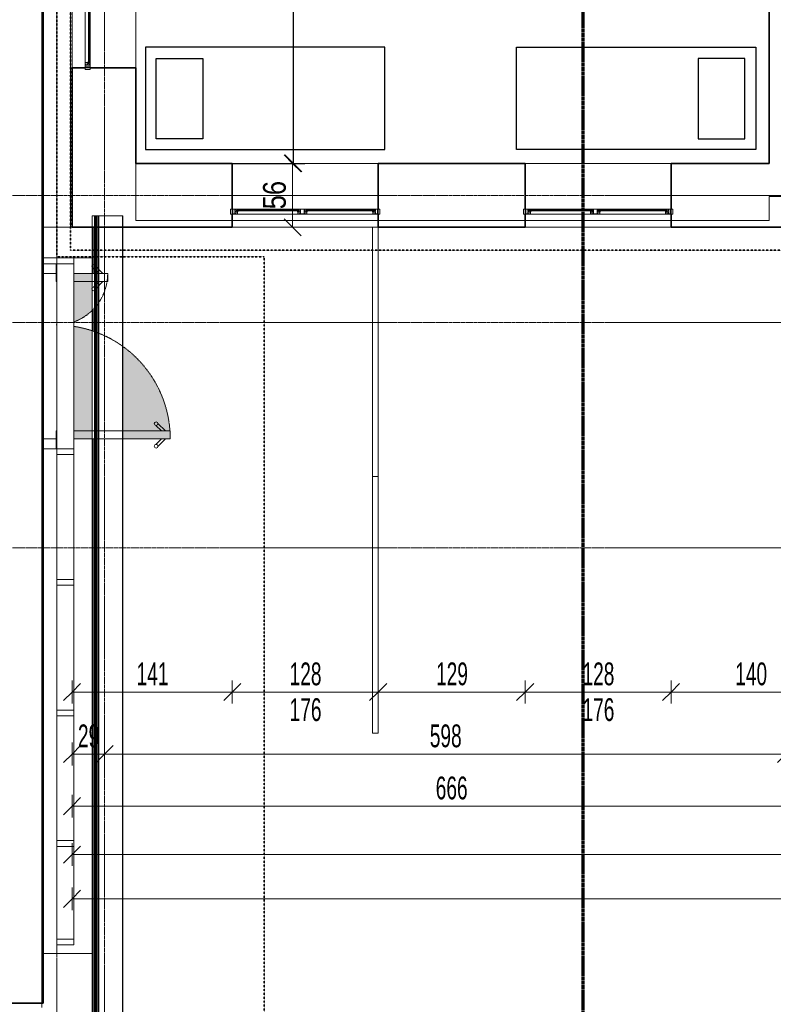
# Model space of a CAD drawing. Header units: millimetres. Extents: x -57350 to 14871, y -25411 to 16830.
# Tile 6 of 66: x -36558 to -29946, y -20665 to -12023. Entities that reach past the tile are written whole.
import ezdxf

# ---------------------------------------------------------------- set-up
doc = ezdxf.new("R2010")
doc.units = ezdxf.units.MM
for name, pattern in [('__FK_przerywana', [3.2004, 1.6002, -1.6002]), ('Abgebrochen', [7.14375, 4.7625, -2.38125]), ('Kreska', [6.35, 3.175, -3.175]), ('Linia siatki', [22.225, 12.7, -3.175, 3.175, -3.175])]:
    doc.linetypes.add(name, pattern=pattern)
for name, color, linetype, lineweight in [('A-ANNO-DIMS', 7, 'Continuous', 5), ('A-ANNO-DIMS-100', 7, 'Continuous', 5), ('A-AREA', 7, 'Continuous', 5), ('A-DETL-GENF', 7, 'Continuous', 5), ('A-DETL-MBND', 7, 'Continuous', 5), ('A-DOOR', 7, 'Continuous', 5), ('A-DOOR-HDLN', 7, 'Kreska', 5), ('A-FLOR', 7, 'Continuous', 5), ('A-FLOR-HRAL', 7, 'Continuous', 5), ('A-GENM-HDLN', 7, 'Continuous', 5), ('A-GLAZ', 7, 'Continuous', 5), ('A-GLAZ-CWMG', 7, 'Continuous', 5), ('A-WALL', 7, 'Continuous', 5), ('G-ANNO-SYMB', 7, 'Continuous', 5), ('G-IMPT', 7, 'Continuous', 5), ('S-GRID', 7, 'Continuous', 5)]:
    doc.layers.add(name, color=color, linetype=linetype, lineweight=lineweight)
doc.layers.add('A-DETL', color=7, linetype='Continuous', lineweight=5, true_color=0x00a600)
doc.styles.add('Arial_2', font='arial.ttf', dxfattribs={"width": 0.8, "height": 200})
doc.styles.add('Arial_5', font='arial.ttf', dxfattribs={"width": 0.6, "height": 200})
doc.dimstyles.new('REVIT_standard', dxfattribs={"dimscale": 304.8, "dimtxt": 204.05188, "dimasz": 0.492126, "dimexe": 0.328084, "dimexo": 0.0625, "dimgap": 0, "dimtad": 1, "dimdec": 0, "dimlfac": 0.1, "dimzin": 0, "dimdsep": 46, "dimtxsty": 'Arial_2', "dimblk1": 'OBLIQUE', "dimblk2": 'OBLIQUE', "dimsah": 1, "dimcen": 0.09, "dimazin": 0, "dimtfac": 1, "dimtdec": 4, "dimtix": 1, "dimtmove": 0, "dimatfit": 3, "dimfxl": 0.328084, "dimfxlon": 1, "dimtvp": 1, "dimtolj": 1, "dimtzin": 0, "dimarcsym": 2})
doc.dimstyles.new('standard_wielkość_otworów', dxfattribs={"dimscale": 304.8, "dimtxt": 204.05188, "dimasz": 0.492126, "dimexe": 0.328084, "dimexo": 0.0625, "dimgap": 0, "dimtad": 1, "dimdec": 0, "dimlfac": 0.1, "dimzin": 0, "dimdsep": 46, "dimtxsty": 'Arial_5', "dimblk1": 'OBLIQUE', "dimblk2": 'OBLIQUE', "dimsah": 1, "dimcen": 0.09, "dimazin": 0, "dimtfac": 1, "dimtdec": 4, "dimtix": 1, "dimtmove": 0, "dimatfit": 3, "dimfxl": 0.328084, "dimfxlon": 1, "dimtvp": 1, "dimtolj": 1, "dimtzin": 0, "dimarcsym": 2})

# ---------------------------------------------------------------- blocks, each defined once
blk = doc.blocks.new('ARC_DOOR_DOUBLE_CURTIN WALL - ARC_DOOR_DOUBLE_CURTIN WALL-1781457-RZUT PIĘTRA I')
at = {"layer": 'A-DETL-GENF', "true_color": 0xffe2e2}
h = blk.add_hatch(color=7, dxfattribs=at)
h.paths.add_polyline_path([(-725.5, -920), (-613.5, -913.7), (-503, -894.9), (-395.2, -863.9), (-291.6, -821), (-193.5, -766.7), (-102, -701.8), (-18.4, -627.1), (56.3, -543.5), (84.4, -504), (-725.5, -504), (-725.5, -913.7)])
h.paths.add_polyline_path([(-725.5, -236), (222.5, -236), (249.4, -142.5), (260.9, -75), (-725.5, -75), (-725.5, -142.5)])
h.paths.add_polyline_path([(-725.5, 75), (274.2, 75), (274.5, 80), (-725.5, 80)])
h = blk.add_hatch(color=7, dxfattribs=at)
h.paths.add_polyline_path([(274.5, 80), (274.9, 75), (725.5, 75), (725.5, 80), (280.1, 80)])
h.paths.add_polyline_path([(303, -75), (323.7, -124.7), (360.6, -185.1), (404.1, -236), (725.5, -236), (725.5, -75), (323.7, -75)])
at = {"layer": 'A-DOOR', "color": 253, "true_color": 0xaaaaaa}
for p, q in [((-812.5, 206), (-812.5, 80)), ((-725.5, 206), (-725.5, 80)), ((725.5, 206), (725.5, 80)), ((812.5, 206), (812.5, 80)), ((-725.5, 80), (-812.5, 80)), ((-655.5, 80), (-725.5, 80)), ((-725.5, 75), (-725.5, 80)), ((-655.5, 75), (-655.5, 80)), ((655.5, 80), (725.5, 80)), ((655.5, 75), (655.5, 80)), ((725.5, 75), (725.5, 80)), ((812.5, 80), (725.5, 80)), ((-725.5, -920), (-725.5, -75)), ((-655.5, -920), (-655.5, -75)), ((655.5, -371), (655.5, -75)), ((725.5, -371), (725.5, -75)), ((655.7, -293.5), (607.4, -245.2)), ((725.3, -293.5), (773.6, -245.2)), ((589.7, -262.9), (655.3, -328.5)), ((791.3, -262.9), (725.7, -328.5)), ((725.5, -371), (655.5, -371)), ((-791.3, -811.9), (-725.7, -877.5)), ((-725.3, -842.5), (-773.6, -794.2)), ((-655.7, -842.5), (-607.4, -794.2)), ((-589.7, -811.9), (-655.3, -877.5)), ((-725.5, -920), (-655.5, -920))]:
    blk.add_line(p, q, dxfattribs=at)
for centre in [(591.5, -247), (789.5, -247), (-789.5, -796), (-591.5, -796)]:
    blk.add_circle(centre, 16, dxfattribs=at)
at = {"layer": 'A-DOOR-HDLN', "color": 253, "true_color": 0xaaaaaa}
for centre, radius, start, end in [((725.5, 80), 451, 180, 180.63931), ((-725.5, 80), 1000, 359.7127, 360), ((-725.5, 80), 1000, 270, 351.06926), ((725.5, 80), 451, 200.161, 270)]:
    blk.add_arc(centre, radius, start, end, dxfattribs=at)
blk = doc.blocks.new('Prostokątny szpros - 50 x 150mm-1736144-RZUT PIĘTRA I')
at = {"layer": 'A-GLAZ-CWMG', "color": 253, "true_color": 0xaaaaaa}
for p, q in [((-50, -75), (-50, 75)), ((-50, 75), (0, 75)), ((0, 75), (0, -75)), ((0, -75), (-50, -75))]:
    blk.add_line(p, q, dxfattribs=at)
blk = doc.blocks.new('Prostokątny szpros - 50 x 150mm-V5-RZUT PIĘTRA I')
at = {"layer": 'A-GLAZ-CWMG', "color": 253, "true_color": 0xaaaaaa}
for p, q in [((0, 75), (-50, 75)), ((-50, 75), (-50, -75)), ((-50, -75), (0, -75))]:
    blk.add_line(p, q, dxfattribs=at)
blk = doc.blocks.new('Prostokątny szpros - 50 x 150mm-1768636-RZUT PIĘTRA I')
at = {"layer": 'A-GLAZ-CWMG', "color": 253, "true_color": 0xaaaaaa}
for p, q in [((-36082.4, -19278.9), (-36232.4, -19278.9)), ((-36232.4, -19278.9), (-36232.4, -20094.4)), ((-36082.4, -20094.4), (-36082.4, -19278.9)), ((-36232.4, -20094.4), (-36082.4, -20094.4))]:
    blk.add_line(p, q, dxfattribs=at)
blk = doc.blocks.new('Prostokątny szpros - 50 x 150mm-1736108-RZUT PIĘTRA I')
at = {"layer": 'A-GLAZ-CWMG', "color": 253, "true_color": 0xaaaaaa}
for p, q in [((25, 75), (-25, 75)), ((-25, 75), (-25, -75)), ((25, -75), (25, 75)), ((-25, -75), (25, -75))]:
    blk.add_line(p, q, dxfattribs=at)
blk = doc.blocks.new('Prostokątny szpros - 50 x 150mm-1634908-RZUT PIĘTRA I')
at = {"layer": 'A-GLAZ-CWMG', "color": 253, "true_color": 0xaaaaaa}
for p, q in [((-36082.4, -15839.4), (-36232.4, -15839.4)), ((-36232.4, -15839.4), (-36232.4, -16935.9)), ((-36082.4, -16935.9), (-36082.4, -15839.4)), ((-36232.4, -16935.9), (-36082.4, -16935.9))]:
    blk.add_line(p, q, dxfattribs=at)
blk = doc.blocks.new('Prostokątny szpros - 50 x 150mm-1781456-RZUT PIĘTRA I')
at = {"layer": 'A-GLAZ-CWMG', "color": 253, "true_color": 0xaaaaaa}
for p, q in [((-36082.4, -14164.4), (-36232.4, -14164.4)), ((-36232.4, -14164.4), (-36232.4, -15789.4)), ((-36082.4, -15789.4), (-36082.4, -14164.4)), ((-36232.4, -15789.4), (-36082.4, -15789.4))]:
    blk.add_line(p, q, dxfattribs=at)
blk = doc.blocks.new('Typ poręczy górnej - Górna poręcz_wewnętrzny_-1783678-RZUT PIĘTRA I')
at = {"layer": 'A-FLOR-HRAL', "color": 253, "true_color": 0xaaaaaa}
for p, q in [((-33463.8, -13844.4), (-33463.8, -16032.4)), ((-33413.8, -13844.4), (-33413.8, -16032.4)), ((-33463.8, -16032.4), (-33463.8, -18284.4)), ((-33463.8, -16032.4), (-33413.8, -16032.4)), ((-33413.8, -16032.4), (-33413.8, -18284.4)), ((-33463.8, -18284.4), (-33413.8, -18284.4))]:
    blk.add_line(p, q, dxfattribs=at)
blk = doc.blocks.new('Aluprof_MB-45_I_Alu_Window-FIX-4-panel_ENG_R-00495 - 1230 x 1480-1588573-RZUT PIĘTRA I')
at = {"layer": 'A-DETL-GENF'}
for p, q in [((-63.7, -165), (-593.3, -165)), ((-68.5, -120), (-590, -120)), ((-590, -129), (-68.5, -129)), ((-590, -135), (-68.5, -135)), ((593.2, -165), (-13.9, -165)), ((590, -120), (18.5, -120)), ((18.5, -129), (590, -129)), ((18.5, -135), (590, -135))]:
    blk.add_line(p, q, dxfattribs=at)
at = {"layer": 'A-GLAZ', "color": 55, "true_color": 0xafaf3c}
for p, q in [((-655, -120), (-640, -120)), ((-655, -165), (-655, -120)), ((-640, -165), (-655, -165)), ((-640, -120), (-640, -165)), ((655, -120), (640, -120)), ((640, -120), (640, -165)), ((640, -165), (655, -165)), ((655, -165), (655, -120))]:
    blk.add_line(p, q, dxfattribs=at)
at = {"layer": 'G-IMPT'}
for p, q in [((-602.7, -135), (-602.4, -135)), ((-593.2, -138.6), (-595.1, -138.6)), ((-593, -143.4), (-592.9, -141.7)), ((-591.9, -143.6), (-592.8, -143.6)), ((-592.6, -137.7), (-592.7, -138.2)), ((-592.4, -135), (-590.9, -135)), ((-589.9, -136.7), (-591.1, -142.9)), ((-68.6, -136.7), (-67.4, -142.9)), ((-66.1, -135), (-67.6, -135)), ((-66.6, -143.6), (-65.7, -143.6)), ((-65.9, -137.7), (-65.8, -138.2)), ((-65.5, -143.4), (-65.6, -141.7)), ((-65.3, -138.6), (-63.4, -138.6)), ((-55.8, -135), (-56.1, -135)), ((5.8, -135), (6.1, -135)), ((15.3, -138.6), (13.4, -138.6)), ((15.5, -143.4), (15.6, -141.7)), ((16.6, -143.6), (15.7, -143.6)), ((15.9, -137.7), (15.8, -138.2)), ((16.1, -135), (17.6, -135)), ((18.6, -136.7), (17.4, -142.9)), ((589.9, -136.7), (591.1, -142.9)), ((592.4, -135), (590.9, -135)), ((591.9, -143.6), (592.8, -143.6)), ((592.6, -137.7), (592.7, -138.2)), ((593, -143.4), (592.9, -141.7)), ((593.2, -138.6), (595.1, -138.6)), ((602.7, -135), (602.4, -135))]:
    blk.add_line(p, q, dxfattribs=at)
at = {"layer": 'G-IMPT', "flags": 128}
for points in [[(-590, -120.5), (-590.5, -120), (-640, -120), (-640, -123.6), (-638.5, -124), (-638, -124), (-638, -122), (-635, -122), (-635, -131.7), (-634.8, -131.9), (-635, -132.1), (-635, -140), (-638, -140), (-638, -138), (-638.5, -138), (-640, -138.4), (-640, -146.6), (-638.5, -147), (-638, -147), (-638, -145), (-635, -145), (-635, -153.8), (-634.8, -154), (-635, -154.2), (-635, -163), (-638, -163), (-638, -161), (-638.5, -161), (-640, -161.4), (-640, -165), (-611, -165), (-611, -161.4), (-612.5, -161), (-613, -161), (-613, -163), (-616, -163), (-616, -154.2), (-616.2, -154), (-616, -153.8), (-616, -145), (-613, -145), (-613, -147), (-612.5, -147), (-611, -146.6), (-611, -135.9), (-611.2, -135.7), (-612, -135.7), (-612.2, -135.9), (-612.2, -137.2), (-616, -137.2), (-616, -132.1), (-616.2, -131.9), (-616, -131.7), (-616, -126.7), (-612.2, -126.7), (-612.2, -128), (-612, -128.2), (-611.2, -128.2), (-611, -128), (-611, -125.5), (-611.2, -125.3), (-614.5, -125.3), (-614.5, -124), (-616, -124), (-616, -121.6), (-600, -121.6), (-600, -124), (-601.5, -124), (-601.5, -125), (-598, -125), (-597, -124), (-598.5, -124), (-598.5, -121.5), (-591.5, -121.5), (-591.5, -124), (-593, -124), (-592, -125), (-590, -125)], [(-617.6, -138.2), (-617.1, -138.7), (-612.5, -138.7), (-612.5, -143.5), (-617.1, -143.5), (-617.6, -144), (-617.6, -163.4), (-633.4, -163.4), (-633.4, -144), (-633.9, -143.5), (-638.5, -143.5), (-638.5, -141.5), (-633.9, -141.5), (-633.4, -141), (-633.4, -121.6), (-617.6, -121.6)], [(-613.2, -160.8), (-613.3, -161.2), (-613.9, -161.4), (-615, -160.7), (-614.7, -159.8), (-609.8, -159.8), (-609.8, -163.1), (-609.3, -163.6), (-595.4, -163.6), (-594.4, -162.6), (-594.4, -148.7), (-594.9, -148.2), (-612.2, -148.2), (-615.1, -148.2), (-615.5, -147.3), (-613.6, -145.5), (-613.2, -145.6), (-613.2, -147.2), (-611, -147.2), (-594.8, -147.2), (-594.3, -146.7), (-594.3, -144.5), (-595.5, -144.5), (-600.6, -142.6), (-601, -142.1), (-600.9, -141.7), (-600.2, -141.5), (-595.3, -143.3), (-594.5, -143.3), (-594.8, -141.5), (-593.5, -141.5), (-593, -142), (-593, -164.7), (-593.3, -165), (-611, -165), (-611, -160.8)], [(-596.3, -128.9), (-597.9, -128.9), (-598.7, -129), (-600, -129), (-600.3, -128.7), (-600, -125.3), (-599.7, -125), (-590.3, -125), (-590, -125.3), (-589.7, -128.7), (-590, -129), (-591.3, -129), (-592.1, -128.9), (-593.7, -128.9), (-594.4, -129), (-595.6, -129)], [(-62.2, -128.9), (-60.6, -128.9), (-59.8, -129), (-58.5, -129), (-58.2, -128.7), (-58.5, -125.3), (-58.8, -125), (-68.2, -125), (-68.5, -125.3), (-68.8, -128.7), (-68.5, -129), (-67.2, -129), (-66.4, -128.9), (-64.8, -128.9), (-64.1, -129), (-62.9, -129)], [(18, -120), (18.5, -120.5), (18.5, -125), (16.5, -125), (15.5, -124), (17, -124), (17, -121.5), (10, -121.5), (10, -124), (11.5, -124), (10.5, -125), (7, -125), (7, -124), (8.5, -124), (8.5, -121.8), (-7.5, -121.8), (-7.5, -124), (-6, -124), (-6, -125.3), (-2.7, -125.3), (-2.5, -125.5), (-2.5, -128), (-2.7, -128.2), (-3.5, -128.2), (-3.7, -128), (-3.7, -126.7), (-7.6, -126.7), (-7.6, -131.7), (-7.8, -131.9), (-7.6, -132.1), (-7.6, -137.2), (-3.7, -137.2), (-3.7, -135.9), (-3.5, -135.7), (-2.7, -135.7), (-2.5, -135.9), (-2.5, -146.6), (-4, -147), (-4.5, -147), (-4.5, -145), (-7.5, -145), (-7.5, -153.8), (-7.7, -154), (-7.5, -154.2), (-7.5, -163), (-4.5, -163), (-4.5, -161), (-4, -161), (-2.5, -161.4), (-2.5, -165), (-47.5, -165), (-47.5, -161.4), (-46, -161), (-45.5, -161), (-45.5, -163), (-42.5, -163), (-42.5, -154.2), (-42.3, -154), (-42.5, -153.8), (-42.5, -145), (-45.5, -145), (-45.5, -147), (-46, -147), (-47.5, -146.6), (-47.5, -135.9), (-47.3, -135.7), (-46.5, -135.7), (-46.3, -135.9), (-46.3, -137.2), (-42.4, -137.2), (-42.4, -132.1), (-42.2, -131.9), (-42.4, -131.7), (-42.4, -126.7), (-46.3, -126.7), (-46.3, -128), (-46.5, -128.2), (-47.3, -128.2), (-47.5, -128), (-47.5, -125.5), (-47.3, -125.3), (-44, -125.3), (-44, -124), (-42.5, -124), (-42.5, -121.6), (-58.5, -121.6), (-58.5, -124), (-57, -124), (-57, -125), (-60.5, -125), (-61.5, -124), (-60, -124), (-60, -121.5), (-67, -121.5), (-67, -124), (-65.5, -124), (-66.5, -125), (-68.5, -125), (-68.5, -120.5), (-68, -120)], [(-45.3, -160.8), (-45.2, -161.2), (-44.6, -161.4), (-43.5, -160.7), (-43.8, -159.8), (-48.7, -159.8), (-48.7, -163.1), (-49.2, -163.6), (-63.1, -163.6), (-64.1, -162.6), (-64.1, -148.7), (-63.6, -148.2), (-46.3, -148.2), (-43.4, -148.2), (-43, -147.3), (-44.9, -145.5), (-45.3, -145.6), (-45.3, -147.2), (-47.5, -147.2), (-63.7, -147.2), (-64.2, -146.7), (-64.2, -144.5), (-63, -144.5), (-57.9, -142.6), (-57.5, -142.1), (-57.6, -141.7), (-58.3, -141.5), (-63.2, -143.3), (-64, -143.3), (-63.7, -141.5), (-65, -141.5), (-65.5, -142), (-65.5, -164.7), (-65.3, -165), (-47.5, -165), (-47.5, -160.8)], [(-40.7, -121.8), (-9.3, -121.8), (-9.3, -138.5), (-8.8, -139), (-4.3, -139), (-4.3, -143.2), (-8.8, -143.2), (-9.3, -143.7), (-9.3, -163.2), (-40.7, -163.2), (-40.7, -143.7), (-41.2, -143.2), (-45.7, -143.2), (-45.7, -139), (-41.2, -139), (-40.7, -138.5)], [(-4.7, -160.8), (-4.8, -161.2), (-5.4, -161.4), (-6.5, -160.7), (-6.2, -159.8), (-1.3, -159.8), (-1.3, -163.1), (-0.8, -163.6), (13.1, -163.6), (14.1, -162.6), (14.1, -148.7), (13.6, -148.2), (-3.7, -148.2), (-6.6, -148.2), (-7, -147.3), (-5.1, -145.5), (-4.7, -145.6), (-4.7, -147.2), (-2.5, -147.2), (13.7, -147.2), (14.2, -146.7), (14.2, -144.5), (13, -144.5), (7.9, -142.6), (7.5, -142.1), (7.6, -141.7), (8.3, -141.5), (13.2, -143.3), (14, -143.3), (13.7, -141.5), (15, -141.5), (15.5, -142), (15.5, -164.7), (15.2, -165), (-2.5, -165), (-2.5, -160.8)], [(12.2, -128.9), (10.6, -128.9), (9.8, -129), (8.5, -129), (8.2, -128.7), (8.5, -125.3), (8.8, -125), (18.2, -125), (18.5, -125.3), (18.8, -128.7), (18.5, -129), (17.2, -129), (16.4, -128.9), (14.8, -128.9), (14.1, -129), (12.9, -129)], [(596.3, -128.9), (597.9, -128.9), (598.7, -129), (600, -129), (600.3, -128.7), (600, -125.3), (599.7, -125), (590.3, -125), (590, -125.3), (589.7, -128.7), (590, -129), (591.3, -129), (592.1, -128.9), (593.7, -128.9), (594.4, -129), (595.6, -129)], [(590, -120.5), (590.5, -120), (640, -120), (640, -123.6), (638.5, -124), (638, -124), (638, -122), (635, -122), (635, -131.7), (634.8, -131.9), (635, -132.1), (635, -140), (638, -140), (638, -138), (638.5, -138), (640, -138.4), (640, -146.6), (638.5, -147), (638, -147), (638, -145), (635, -145), (635, -153.8), (634.8, -154), (635, -154.2), (635, -163), (638, -163), (638, -161), (638.5, -161), (640, -161.4), (640, -165), (611, -165), (611, -161.4), (612.5, -161), (613, -161), (613, -163), (616, -163), (616, -154.2), (616.2, -154), (616, -153.8), (616, -145), (613, -145), (613, -147), (612.5, -147), (611, -146.6), (611, -135.9), (611.2, -135.7), (612, -135.7), (612.2, -135.9), (612.2, -137.2), (616, -137.2), (616, -132.1), (616.2, -131.9), (616, -131.7), (616, -126.7), (612.2, -126.7), (612.2, -128), (612, -128.2), (611.2, -128.2), (611, -128), (611, -125.5), (611.2, -125.3), (614.5, -125.3), (614.5, -124), (616, -124), (616, -121.6), (600, -121.6), (600, -124), (601.5, -124), (601.5, -125), (598, -125), (597, -124), (598.5, -124), (598.5, -121.5), (591.5, -121.5), (591.5, -124), (593, -124), (592, -125), (590, -125)], [(613.2, -160.8), (613.3, -161.2), (613.9, -161.4), (615, -160.7), (614.7, -159.8), (609.8, -159.8), (609.8, -163.1), (609.3, -163.6), (595.4, -163.6), (594.4, -162.6), (594.4, -148.7), (594.9, -148.2), (612.2, -148.2), (615.1, -148.2), (615.5, -147.3), (613.6, -145.5), (613.2, -145.6), (613.2, -147.2), (611, -147.2), (594.8, -147.2), (594.3, -146.7), (594.3, -144.5), (595.5, -144.5), (600.6, -142.6), (601, -142.1), (600.9, -141.7), (600.2, -141.5), (595.3, -143.3), (594.5, -143.3), (594.8, -141.5), (593.5, -141.5), (593, -142), (593, -164.7), (593.2, -165), (611, -165), (611, -160.8)], [(617.6, -138.2), (617.1, -138.7), (612.5, -138.7), (612.5, -143.5), (617.1, -143.5), (617.6, -144), (617.6, -163.4), (633.4, -163.4), (633.4, -144), (633.9, -143.5), (638.5, -143.5), (638.5, -141.5), (633.9, -141.5), (633.4, -141), (633.4, -121.6), (617.6, -121.6)]]:
    blk.add_lwpolyline(points, close=True, dxfattribs=at)
for points in [[(-544, -129), (-604, -129), (-604, -135), (-544, -135)], [(-597, -125), (-597, -124), (-597.5, -124), (-597.5, -123.5), (-597.3, -123.1), (-596.5, -122), (-593.5, -122), (-592.7, -123.1), (-592.5, -123.5), (-592.5, -124), (-593, -124), (-593, -125)], [(-593.1, -141.5), (-595.2, -141.5), (-595.4, -142.3)], [(-114.5, -129), (-54.5, -129), (-54.5, -135), (-114.5, -135)], [(-61.5, -125), (-61.5, -124), (-61, -124), (-61, -123.5), (-61.2, -123.1), (-62, -122), (-65, -122), (-65.8, -123.1), (-66, -123.5), (-66, -124), (-65.5, -124), (-65.5, -125)], [(-65.4, -141.5), (-63.3, -141.5), (-63.1, -142.3)], [(64.5, -129), (4.5, -129), (4.5, -135), (64.5, -135)], [(11.5, -125), (11.5, -124), (11, -124), (11, -123.5), (11.2, -123.1), (12, -122), (15, -122), (15.8, -123.1), (16, -123.5), (16, -124), (15.5, -124), (15.5, -125)], [(15.4, -141.5), (13.3, -141.5), (13.1, -142.3)], [(544, -129), (604, -129), (604, -135), (544, -135)], [(597, -125), (597, -124), (597.5, -124), (597.5, -123.5), (597.3, -123.1), (596.5, -122), (593.5, -122), (592.7, -123.1), (592.5, -123.5), (592.5, -124), (593, -124), (593, -125)], [(593.1, -141.5), (595.2, -141.5), (595.4, -142.3)]]:
    blk.add_lwpolyline(points, dxfattribs=at)
at = {"layer": 'G-IMPT'}
for centre in [(-595, -123.7), (-63.5, -123.7), (13.5, -123.7), (595, -123.7)]:
    blk.add_circle(centre, 1, dxfattribs=at)
for centre, radius, start, end in [((-602.8, -135.8), 0.82, 88.33093, 254.19358), ((-606.2, -147), 10.9, 24.19058, 72.93094), ((-603, -142.1), 7.1, 38.40868, 84.72539), ((-597, -137.3), 0.57, 216.65409, 311.4905), ((-592.3, -139.8), 4.82, 91.8339, 154.52196), ((-595.9, -142.2), 0.5, 224.78238, 345), ((-592.3, -139), 3.53, 72.08194, 164.27363), ((-595.1, -138), 0.606, 180.93869, 274.75771), ((-593.4, -138), 0.711, 284.27239, 341.44843), ((-593.1, -141.7), 0.2, 355, 90), ((-592.8, -143.4), 0.2, 175, 270), ((-591.2, -138), 1.38, 95.87146, 168.09123), ((-591.9, -142.8), 0.8, 270, 355.72082), ((-591.4, -136.1), 0.492, 278.45107, 68.44385), ((-591, -136.2), 1.19, 335.9195, 86.10212), ((-67.5, -136.2), 1.19, 93.89788, 204.0805), ((-67.1, -136.1), 0.492, 111.55615, 261.54893), ((-66.6, -142.8), 0.8, 184.27918, 270), ((-66.2, -139), 3.53, 15.72637, 107.91806), ((-67.3, -138), 1.38, 11.90877, 84.12854), ((-66.2, -139.8), 4.82, 25.47804, 88.1661), ((-65.1, -138), 0.711, 198.55157, 255.72761), ((-65.7, -143.4), 0.2, 270, 5), ((-65.4, -141.7), 0.2, 90, 185), ((-63.4, -138), 0.606, 265.24229, 359.06131), ((-62.6, -142.2), 0.5, 195, 315.21762), ((-52.3, -147), 10.9, 107.06906, 155.80942), ((-61.5, -137.3), 0.57, 228.5095, 323.34591), ((-55.5, -142.1), 7.1, 95.27461, 141.59132), ((-55.7, -135.8), 0.82, 285.80642, 91.66907), ((5.7, -135.8), 0.82, 88.33093, 254.19358), ((2.3, -147), 10.9, 24.19058, 72.93094), ((5.5, -142.1), 7.1, 38.40868, 84.72539), ((11.5, -137.3), 0.57, 216.65409, 311.4905), ((16.2, -139.8), 4.82, 91.8339, 154.52196), ((12.6, -142.2), 0.5, 224.78238, 345), ((16.2, -139), 3.53, 72.08194, 164.27363), ((13.4, -138), 0.606, 180.93869, 274.75771), ((15.1, -138), 0.711, 284.27239, 341.44843), ((15.4, -141.7), 0.2, 355, 90), ((15.7, -143.4), 0.2, 175, 270), ((17.3, -138), 1.38, 95.87146, 168.09123), ((16.6, -142.8), 0.8, 270, 355.72082), ((17.1, -136.1), 0.492, 278.45107, 68.44385), ((17.5, -136.2), 1.19, 335.9195, 86.10212), ((591, -136.2), 1.19, 93.89788, 204.0805), ((591.4, -136.1), 0.492, 111.55615, 261.54893), ((591.9, -142.8), 0.8, 184.27918, 270), ((592.3, -139), 3.53, 15.72637, 107.91806), ((591.2, -138), 1.38, 11.90877, 84.12854), ((592.3, -139.8), 4.82, 25.47804, 88.1661), ((593.4, -138), 0.711, 198.55157, 255.72761), ((592.8, -143.4), 0.2, 270, 5), ((593.1, -141.7), 0.2, 90, 185), ((595.1, -138), 0.606, 265.24229, 359.06131), ((595.9, -142.2), 0.5, 195, 315.21762), ((606.2, -147), 10.9, 107.06906, 155.80942), ((597, -137.3), 0.57, 228.5095, 323.34591), ((603, -142.1), 7.1, 95.27461, 141.59132), ((602.8, -135.8), 0.82, 285.80642, 91.66907)]:
    blk.add_arc(centre, radius, start, end, dxfattribs=at)
blk = doc.blocks.new('Modele ogólne 1 - Modele ogólne 1-1641072-RZUT PIĘTRA I')
at = {"layer": 'A-DETL-MBND'}
for p, q in [((-35921.4, -13844.4), (-35921.4, -21136.4)), ((-35653.4, -21404.4), (-35653.4, -13844.4))]:
    blk.add_line(p, q, dxfattribs=at)
at = {"layer": 'A-GENM-HDLN'}
for p, q in [((-35653.4, -13744.4), (-35921.4, -13744.4)), ((-35921.4, -13744.4), (-35921.4, -13844.4)), ((-35903.4, -21154.4), (-35903.4, -13744.4)), ((-35893.9, -13744.4), (-35893.9, -21164)), ((-35893.4, -13744.4), (-35893.4, -21164.4)), ((-35883.4, -21174.4), (-35883.4, -13744.4)), ((-35873.4, -21184.4), (-35873.4, -13744.4)), ((-35864.1, -13744.4), (-35864.1, -21193.7)), ((-35863.4, -13744.4), (-35863.4, -21194.4)), ((-35656.7, -13744.4), (-35656.7, -21401.1)), ((-35653.4, -13844.4), (-35653.4, -13744.4))]:
    blk.add_line(p, q, dxfattribs=at)
blk = doc.blocks.new('DIMBLOCK1-RZUT PIĘTRA I')
at = {"layer": 'A-ANNO-DIMS-100', "color": 250, "true_color": 0x303030, "transparency": 16777216}
for p, q in [((-34164, -13284.4), (-34239, -13209.4)), ((-34164, -13284.4), (-34264, -13284.4)), ((-34164, -13844.4), (-34164, -13284.4)), ((-34164, -13284.4), (-34089, -13359.4)), ((-34164, -13284.4), (-34064, -13284.4)), ((-34164, -13844.4), (-34239, -13769.4)), ((-34164, -13844.4), (-34264, -13844.4)), ((-34164, -13844.4), (-34089, -13919.4)), ((-34164, -13844.4), (-34064, -13844.4))]:
    blk.add_line(p, q, dxfattribs=at)
at = {"layer": 'A-ANNO-DIMS-100', "color": 0, "transparency": 16777216, "insert": (-34423.6, -13686.8), "char_height": 200, "width": 293.835, "attachment_point": 1, "rotation": 90, "line_spacing_factor": 0.941778, "style": 'Arial_2'}
blk.add_mtext('56', dxfattribs=at)
blk = doc.blocks.new('_Oblique')
at = {"color": 0, "linetype": 'ByBlock', "lineweight": -2}
blk.add_line((-0.5, -0.5), (0.5, 0.5), dxfattribs=at)
blk = doc.blocks.new('DIMBLOCK165-RZUT PIĘTRA I')
at = {"layer": 'A-ANNO-DIMS-100', "color": 250, "true_color": 0x303030, "transparency": 16777216}
for p, q in [((-36099.4, -18468.6), (-36099.4, -18368.6)), ((-36099.4, -18468.6), (-36024.4, -18393.6)), ((-35813.4, -18468.6), (-35813.4, -18368.6)), ((-35813.4, -18468.6), (-35738.4, -18393.6)), ((-36099.4, -18468.6), (-36174.4, -18543.6)), ((-36099.4, -18468.6), (-35813.4, -18468.6)), ((-36099.4, -18468.6), (-36099.4, -18568.6)), ((-35813.4, -18468.6), (-35888.4, -18543.6)), ((-35813.4, -18468.6), (-35813.4, -18568.6))]:
    blk.add_line(p, q, dxfattribs=at)
at = {"layer": 'A-ANNO-DIMS-100', "color": 0, "transparency": 16777216, "insert": (-36047.5, -18209), "char_height": 200, "width": 218.492, "attachment_point": 1, "line_spacing_factor": 0.941778, "style": 'Arial_5'}
blk.add_mtext('29', dxfattribs=at)
blk = doc.blocks.new('DIMBLOCK166-RZUT PIĘTRA I')
at = {"layer": 'A-ANNO-DIMS-100', "color": 250, "true_color": 0x303030, "transparency": 16777216}
for p, q in [((-35813.4, -18468.6), (-35813.4, -18368.6)), ((-35813.4, -18468.6), (-35738.4, -18393.6)), ((-29833.4, -18468.6), (-29833.4, -18368.6)), ((-29833.4, -18468.6), (-29758.4, -18393.6)), ((-35813.4, -18468.6), (-35888.4, -18543.6)), ((-35813.4, -18468.6), (-29833.4, -18468.6)), ((-35813.4, -18468.6), (-35813.4, -18568.6)), ((-29833.4, -18468.6), (-29908.4, -18543.6)), ((-29833.4, -18468.6), (-29833.4, -18568.6))]:
    blk.add_line(p, q, dxfattribs=at)
at = {"layer": 'A-ANNO-DIMS-100', "color": 0, "transparency": 16777216, "insert": (-32960, -18209), "char_height": 200, "width": 327.739, "attachment_point": 1, "line_spacing_factor": 0.941778, "style": 'Arial_5'}
blk.add_mtext('598', dxfattribs=at)
blk = doc.blocks.new('DIMBLOCK175-RZUT PIĘTRA I')
at = {"layer": 'A-ANNO-DIMS-100', "color": 250, "true_color": 0x303030, "transparency": 16777216}
for p, q in [((-36099.4, -17924.4), (-36099.4, -17824.4)), ((-36099.4, -17924.4), (-36024.4, -17849.4)), ((-34693.4, -17924.4), (-34693.4, -17824.4)), ((-34693.4, -17924.4), (-34618.4, -17849.4)), ((-36099.4, -17924.4), (-36174.4, -17999.4)), ((-36099.4, -17924.4), (-34693.4, -17924.4)), ((-36099.4, -17924.4), (-36099.4, -18024.4)), ((-34693.4, -17924.4), (-34768.4, -17999.4)), ((-34693.4, -17924.4), (-34693.4, -18024.4))]:
    blk.add_line(p, q, dxfattribs=at)
at = {"layer": 'A-ANNO-DIMS-100', "color": 0, "transparency": 16777216, "insert": (-35533, -17664.8), "char_height": 200, "width": 327.739, "attachment_point": 1, "line_spacing_factor": 0.941778, "style": 'Arial_5'}
blk.add_mtext('141', dxfattribs=at)
blk = doc.blocks.new('DIMBLOCK176-RZUT PIĘTRA I')
at = {"layer": 'A-ANNO-DIMS-100', "color": 250, "true_color": 0x303030, "transparency": 16777216}
for p, q in [((-34693.4, -17924.4), (-34693.4, -17824.4)), ((-34693.4, -17924.4), (-34618.4, -17849.4)), ((-33413.4, -17924.4), (-33413.4, -17824.4)), ((-33413.4, -17924.4), (-33338.4, -17849.4)), ((-34693.4, -17924.4), (-34768.4, -17999.4)), ((-34693.4, -17924.4), (-33413.4, -17924.4)), ((-34693.4, -17924.4), (-34693.4, -18024.4)), ((-33413.4, -17924.4), (-33488.4, -17999.4)), ((-33413.4, -17924.4), (-33413.4, -18024.4))]:
    blk.add_line(p, q, dxfattribs=at)
at = {"layer": 'A-ANNO-DIMS-100', "color": 0, "transparency": 16777216, "char_height": 200, "width": 327.739, "attachment_point": 1, "line_spacing_factor": 0.941778, "style": 'Arial_5'}
for s, insert in [('128', (-34190, -17664.8)), ('176', (-34190, -17978.7))]:
    blk.add_mtext(s, dxfattribs=dict(at, insert=insert))
blk = doc.blocks.new('DIMBLOCK177-RZUT PIĘTRA I')
at = {"layer": 'A-ANNO-DIMS-100', "color": 250, "true_color": 0x303030, "transparency": 16777216}
for p, q in [((-33413.4, -17924.4), (-33413.4, -17824.4)), ((-33413.4, -17924.4), (-33338.4, -17849.4)), ((-32123.4, -17924.4), (-32123.4, -17824.4)), ((-32123.4, -17924.4), (-32048.4, -17849.4)), ((-33413.4, -17924.4), (-33488.4, -17999.4)), ((-33413.4, -17924.4), (-32123.4, -17924.4)), ((-33413.4, -17924.4), (-33413.4, -18024.4)), ((-32123.4, -17924.4), (-32198.4, -17999.4)), ((-32123.4, -17924.4), (-32123.4, -18024.4))]:
    blk.add_line(p, q, dxfattribs=at)
at = {"layer": 'A-ANNO-DIMS-100', "color": 0, "transparency": 16777216, "insert": (-32905, -17664.8), "char_height": 200, "width": 327.739, "attachment_point": 1, "line_spacing_factor": 0.941778, "style": 'Arial_5'}
blk.add_mtext('129', dxfattribs=at)
blk = doc.blocks.new('DIMBLOCK178-RZUT PIĘTRA I')
at = {"layer": 'A-ANNO-DIMS-100', "color": 250, "true_color": 0x303030, "transparency": 16777216}
for p, q in [((-32123.4, -17924.4), (-32123.4, -17824.4)), ((-32123.4, -17924.4), (-32048.4, -17849.4)), ((-30843.4, -17924.4), (-30843.4, -17824.4)), ((-30843.4, -17924.4), (-30768.4, -17849.4)), ((-32123.4, -17924.4), (-32198.4, -17999.4)), ((-32123.4, -17924.4), (-30843.4, -17924.4)), ((-32123.4, -17924.4), (-32123.4, -18024.4)), ((-30843.4, -17924.4), (-30918.4, -17999.4)), ((-30843.4, -17924.4), (-30843.4, -18024.4))]:
    blk.add_line(p, q, dxfattribs=at)
at = {"layer": 'A-ANNO-DIMS-100', "color": 0, "transparency": 16777216, "char_height": 200, "width": 327.739, "attachment_point": 1, "line_spacing_factor": 0.941778, "style": 'Arial_5'}
for s, insert in [('128', (-31620, -17664.8)), ('176', (-31620, -17978.7))]:
    blk.add_mtext(s, dxfattribs=dict(at, insert=insert))
blk = doc.blocks.new('DIMBLOCK179-RZUT PIĘTRA I')
at = {"layer": 'A-ANNO-DIMS-100', "color": 250, "true_color": 0x303030, "transparency": 16777216}
for p, q in [((-30843.4, -17924.4), (-30843.4, -17824.4)), ((-30843.4, -17924.4), (-30768.4, -17849.4)), ((-29443.4, -17924.4), (-29443.4, -17824.4)), ((-29443.4, -17924.4), (-29368.4, -17849.4)), ((-30843.4, -17924.4), (-30918.4, -17999.4)), ((-30843.4, -17924.4), (-29443.4, -17924.4)), ((-30843.4, -17924.4), (-30843.4, -18024.4)), ((-29443.4, -17924.4), (-29518.4, -17999.4)), ((-29443.4, -17924.4), (-29443.4, -18024.4))]:
    blk.add_line(p, q, dxfattribs=at)
at = {"layer": 'A-ANNO-DIMS-100', "color": 0, "transparency": 16777216, "insert": (-30280, -17664.8), "char_height": 200, "width": 327.739, "attachment_point": 1, "line_spacing_factor": 0.941778, "style": 'Arial_5'}
blk.add_mtext('140', dxfattribs=at)
blk = doc.blocks.new('DIMBLOCK200-RZUT PIĘTRA I')
at = {"layer": 'A-ANNO-DIMS-100', "color": 250, "true_color": 0x303030, "transparency": 16777216}
for p, q in [((-36099.4, -18925.9), (-36099.4, -18825.9)), ((-29443.4, -18925.9), (-29443.4, -18825.9)), ((-36099.4, -18925.9), (-36174.4, -19000.9)), ((-36099.4, -18925.9), (-36024.4, -18850.9)), ((-36099.4, -18925.9), (-29443.4, -18925.9)), ((-36099.4, -18925.9), (-36099.4, -19025.9)), ((-29443.4, -18925.9), (-29518.4, -19000.9)), ((-29443.4, -18925.9), (-29368.4, -18850.9)), ((-29443.4, -18925.9), (-29443.4, -19025.9))]:
    blk.add_line(p, q, dxfattribs=at)
at = {"layer": 'A-ANNO-DIMS-100', "color": 0, "transparency": 16777216, "insert": (-32908, -18666.2), "char_height": 200, "width": 327.739, "attachment_point": 1, "line_spacing_factor": 0.941778, "style": 'Arial_5'}
blk.add_mtext('666', dxfattribs=at)
blk = doc.blocks.new('DIMBLOCK204-RZUT PIĘTRA I')
at = {"layer": 'A-ANNO-DIMS-100', "color": 250, "true_color": 0x303030, "transparency": 16777216}
for p, q in [((-36099.4, -19350.9), (-36099.4, -19250.9)), ((-4703.4, -19350.9), (-4703.4, -19250.9)), ((-36099.4, -19350.9), (-36174.4, -19425.9)), ((-36099.4, -19350.9), (-36024.4, -19275.9)), ((-36099.4, -19350.9), (-4703.4, -19350.9)), ((-36099.4, -19350.9), (-36099.4, -19450.9)), ((-4703.4, -19350.9), (-4778.4, -19425.9)), ((-4703.4, -19350.9), (-4628.4, -19275.9)), ((-4703.4, -19350.9), (-4703.4, -19450.9))]:
    blk.add_line(p, q, dxfattribs=at)
at = {"layer": 'A-ANNO-DIMS-100', "color": 0, "transparency": 16777216, "insert": (-20583.5, -19091.2), "char_height": 200, "width": 436.985, "attachment_point": 1, "line_spacing_factor": 0.941778, "style": 'Arial_5'}
blk.add_mtext('3140', dxfattribs=at)
blk = doc.blocks.new('DIMBLOCK206-RZUT PIĘTRA I')
at = {"layer": 'A-ANNO-DIMS-100', "color": 250, "true_color": 0x303030, "transparency": 16777216}
for p, q in [((-36099.4, -19739.5), (-36099.4, -19639.5)), ((-36099.4, -19739.5), (-36024.4, -19664.5)), ((-2443.4, -19739.5), (-2443.4, -19639.5)), ((-2443.4, -19739.5), (-2368.4, -19664.5)), ((-36099.4, -19739.5), (-36174.4, -19814.5)), ((-36099.4, -19739.5), (-2443.4, -19739.5)), ((-36099.4, -19739.5), (-36099.4, -19839.5)), ((-2443.4, -19739.5), (-2518.4, -19814.5)), ((-2443.4, -19739.5), (-2443.4, -19839.5))]:
    blk.add_line(p, q, dxfattribs=at)
at = {"layer": 'A-ANNO-DIMS-100', "color": 0, "transparency": 16777216, "insert": (-19453.5, -19479.8), "char_height": 200, "width": 436.985, "attachment_point": 1, "line_spacing_factor": 0.941778, "style": 'Arial_5'}
blk.add_mtext('3366', dxfattribs=at)
blk = doc.blocks.new('*D426')
at = {"layer": 'A-ANNO-DIMS', "color": 0, "lineweight": -2, "transparency": 16777216}
for p, q in [((-35520.4, -8165.6), (-34057, -8165.6)), ((-34157, -13284.4), (-34157, -8165.6)), ((-35520.4, -13284.4), (-34057, -13284.4))]:
    blk.add_line(p, q, dxfattribs=at)
at = {"layer": 'Defpoints', "color": 0, "transparency": 16777216}
for p in [(-35539.4, -8165.6), (-34157, -8165.6), (-35539.4, -13284.4)]:
    blk.add_point(p, dxfattribs=at)
at = {"layer": 'A-ANNO-DIMS', "color": 0, "lineweight": -2, "transparency": 16777216, "xscale": 150, "yscale": 150, "zscale": 150}
for p, rotation in [((-34157, -8165.6), 90), ((-34157, -13284.4), 270)]:
    blk.add_blockref('_Oblique', p, dxfattribs=dict(at, rotation=rotation))
at = {"layer": 'A-ANNO-DIMS', "color": 0, "transparency": 16777216, "insert": (-34259.1, -10725), "char_height": 200, "attachment_point": 5, "rotation": 90, "style": 'Arial_2'}
blk.add_mtext('\\A1;512', dxfattribs=at)

msp = doc.modelspace()

# ---------------------------------------------------------------- linework, layer by layer
for p, q in [((-33354.34926, -12262.72981), (-35454.34926, -12262.72981)), ((-35454.34926, -12262.72981), (-35454.34926, -13162.72981)), ((-33354.34926, -13162.72981), (-33354.34926, -12262.72981)), ((-32200.42916, -13162.72981), (-32200.42916, -12262.72981)), ((-32200.42916, -12262.72981), (-30100.42916, -12262.72981)), ((-30100.42916, -12262.72981), (-30100.42916, -13162.72981)), ((-35454.34926, -13162.72981), (-33354.34926, -13162.72981)), ((-30100.42916, -13162.72981), (-32200.42916, -13162.72981))]:
    msp.add_line(p, q)
for points in [[(-35359.97477, -13068.37001), (-35359.97477, -12362.31992), (-34950.38289, -12362.31992), (-34950.38289, -13068.37001)], [(-30194.80365, -13068.37001), (-30194.80365, -12362.31992), (-30604.39554, -12362.31992), (-30604.39554, -13068.37001)]]:
    msp.add_lwpolyline(points, close=True)
at = {"layer": 'A-AREA', "color": 253, "true_color": 0xaaaaaa}
for p, q in [((-36362.88101, 2655.59255), (-36362.88101, -13844.40745)), ((-36362.88101, -14114.40745), (-36362.88101, -20219.40745))]:
    msp.add_line(p, q, dxfattribs=at)
at = {"layer": 'A-DETL', "color": 1, "linetype": 'Abgebrochen', "lineweight": 35, "true_color": 0xff0000}
for p, q in [((-36353.41602, -20656.40745), (-36353.41602, 9667.59255)), ((-44099.41602, -20656.40745), (-36353.41602, -20656.40745))]:
    msp.add_line(p, q, dxfattribs=at)
at = {"layer": 'A-DETL', "color": 6, "linetype": '__FK_przerywana', "lineweight": 35, "true_color": 0xff00ff}
for p in [(-36113.41602, 4055.59255), (-27293.01602, -14044.40745)]:
    msp.add_line(p, (-36113.41602, -14044.40745), dxfattribs=at)
at = {"layer": 'A-DETL', "color": 4, "linetype": '__FK_przerywana', "lineweight": 35, "true_color": 0x00ffff}
for p, q in [((-36233.41602, 3155.59255), (-36233.41602, -14104.40745)), ((-36233.41602, -14104.40745), (-34413.41602, -14104.40745)), ((-34413.41602, -22054.40745), (-34413.41602, -14104.40745))]:
    msp.add_line(p, q, dxfattribs=at)
at = {"layer": 'A-FLOR', "color": 253, "true_color": 0xaaaaaa}
for p, q in [((-36363.41602, 9705.59255), (-36363.41602, -20694.40745)), ((-35539.41602, -13784.40745), (-35539.41602, 2655.59255)), ((-24343.41602, -13574.40745), (-29983.41602, -13574.40745)), ((-29983.41602, -13574.40745), (-29983.41602, -13784.40745)), ((-29983.41602, -13784.40745), (-35539.41602, -13784.40745))]:
    msp.add_line(p, q, dxfattribs=at)
at = {"layer": 'A-WALL', "color": 253, "true_color": 0xaaaaaa}
for p, q in [((-36113.41602, -13844.40745), (-36113.41602, 2655.59255)), ((-36099.41602, 1255.59255), (-36099.41602, -12444.40745)), ((-36353.41602, -13844.40745), (-36353.41602, -1324.40745)), ((-36363.41602, -13844.40745), (-33413.41602, -13844.40745)), ((-35913.41602, -14251.40745), (-35913.41602, -13844.40745)), ((-36363.41602, -14114.40745), (-35913.41602, -14114.40745)), ((-35913.41602, -14756.71516), (-35913.41602, -14564.34732)), ((-35913.41602, -21144.40745), (-35913.41602, -15702.40745)), ((-36363.41602, -20219.40745), (-35913.41602, -20219.40745))]:
    msp.add_line(p, q, dxfattribs=at)
at = {"layer": 'A-WALL', "lineweight": 35}
for p, q in [((-29983.41602, -9474.40745), (-29983.41602, -13284.40745)), ((-35984.46563, -12444.40745), (-36099.41602, -12444.40745)), ((-36099.41602, -12444.40745), (-36099.41602, -13844.40745)), ((-35539.41602, -12444.40745), (-35939.36641, -12444.40745)), ((-35539.41602, -13284.40745), (-35539.41602, -12444.40745)), ((-34693.41602, -13284.40745), (-35539.41602, -13284.40745)), ((-34693.41602, -13684.35784), (-34693.41602, -13284.40745)), ((-32123.41602, -13284.40745), (-33413.41602, -13284.40745)), ((-33413.41602, -13284.40745), (-33413.41602, -13684.35784)), ((-32123.41602, -13684.35784), (-32123.41602, -13284.40745)), ((-29983.41602, -13284.40745), (-30843.41602, -13284.40745)), ((-30843.41602, -13284.40745), (-30843.41602, -13684.35784)), ((-34693.41602, -13844.40745), (-34693.41602, -13729.45706)), ((-33413.41602, -13729.45706), (-33413.41602, -13844.40745)), ((-32123.41602, -13844.40745), (-32123.41602, -13729.45706)), ((-30843.41602, -13729.45706), (-30843.41602, -13844.40745)), ((-36099.41602, -13844.40745), (-34693.41602, -13844.40745)), ((-33413.41602, -13844.40745), (-32123.41602, -13844.40745)), ((-30843.41602, -13844.40745), (-29443.41602, -13844.40745))]:
    msp.add_line(p, q, dxfattribs=at)
at = {"layer": 'A-WALL'}
for p, q in [((-34693.41602, -13284.40745), (-33413.41602, -13284.40745)), ((-32123.41602, -13284.40745), (-30843.41602, -13284.40745)), ((-30843.41602, -13844.40745), (-32123.41602, -13844.40745))]:
    msp.add_line(p, q, dxfattribs=at)
at = {"layer": 'G-ANNO-SYMB', "linetype": 'Kreska', "lineweight": 70}
msp.add_line((-31613.01642, -24302.92169), (-31613.01642, 15819.38791), dxfattribs=at)
at = {"layer": 'S-GRID', "linetype": 'Linia siatki'}
for p, q in [((-36233.41602, 15853.26345), (-36233.41602, -23865.32553)), ((-35813.41602, 10521.57226), (-35813.41602, -21375.48764)), ((-55866.74056, -13564.40745), (1287.74041, -13564.40745)), ((-55866.74056, -14680.40745), (1287.74041, -14680.40745)), ((-55866.74056, -16659.40745), (1287.74041, -16659.40745))]:
    msp.add_line(p, q, dxfattribs=at)

# ---------------------------------------------------------------- block references
at = {"layer": 'A-DOOR', "color": 253, "true_color": 0xaaaaaa, "rotation": 89.99999999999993}
msp.add_blockref('ARC_DOOR_DOUBLE_CURTIN WALL - ARC_DOOR_DOUBLE_CURTIN WALL-1781457-RZUT PIĘTRA I', (-36157.41602, -14976.90745), dxfattribs=at)
at = {"layer": 'A-FLOR-HRAL', "color": 253, "true_color": 0xaaaaaa}
msp.add_blockref('Typ poręczy górnej - Górna poręcz_wewnętrzny_-1783678-RZUT PIĘTRA I', (0, 0), dxfattribs=at)
at = {"layer": 'A-GENM-HDLN'}
msp.add_blockref('Modele ogólne 1 - Modele ogólne 1-1641072-RZUT PIĘTRA I', (0, 0), dxfattribs=at)
at = {"layer": 'A-GLAZ', "color": 55, "true_color": 0xafaf3c, "rotation": 269.9999999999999}
msp.add_blockref('Aluprof_MB-45_I_Alu_Window-FIX-4-panel_ENG_R-00495 - 1230 x 1480-1588573-RZUT PIĘTRA I', (-35819.41602, -11804.40745), dxfattribs=at)
at = {"layer": 'A-GLAZ', "color": 55, "true_color": 0xafaf3c}
for p in [(-34053.41602, -13564.40745), (-31483.41602, -13564.40745)]:
    msp.add_blockref('Aluprof_MB-45_I_Alu_Window-FIX-4-panel_ENG_R-00495 - 1230 x 1480-1588573-RZUT PIĘTRA I', p, dxfattribs=at)
at = {"layer": 'A-GLAZ-CWMG', "color": 253, "true_color": 0xaaaaaa, "extrusion": (0, 0, -1), "rotation": 90.00000000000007}
for name, p in [('Prostokątny szpros - 50 x 150mm-V5-RZUT PIĘTRA I', (36157.41602, -14114.40745)), ('Prostokątny szpros - 50 x 150mm-1736108-RZUT PIĘTRA I', (36157.41602, -15814.40745)), ('Prostokątny szpros - 50 x 150mm-1736108-RZUT PIĘTRA I', (36157.41602, -16960.90745)), ('Prostokątny szpros - 50 x 150mm-1736108-RZUT PIĘTRA I', (36157.41602, -18107.40745)), ('Prostokątny szpros - 50 x 150mm-1736108-RZUT PIĘTRA I', (36157.41602, -19253.90745))]:
    msp.add_blockref(name, p, dxfattribs=at)
at = {"layer": 'A-GLAZ-CWMG', "color": 253, "true_color": 0xaaaaaa}
for name, p in [('Prostokątny szpros - 50 x 150mm-1781456-RZUT PIĘTRA I', (0, 0)), ('Prostokątny szpros - 50 x 150mm-1634908-RZUT PIĘTRA I', (0, 0)), ('Prostokątny szpros - 50 x 150mm-1634908-RZUT PIĘTRA I', (0, -1146.5)), ('Prostokątny szpros - 50 x 150mm-1634908-RZUT PIĘTRA I', (0, -2293)), ('Prostokątny szpros - 50 x 150mm-1768636-RZUT PIĘTRA I', (0, 0))]:
    msp.add_blockref(name, p, dxfattribs=at)
at = {"layer": 'A-GLAZ-CWMG', "color": 253, "true_color": 0xaaaaaa, "rotation": 269.9999999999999}
msp.add_blockref('Prostokątny szpros - 50 x 150mm-1736144-RZUT PIĘTRA I', (-36157.41602, -20144.40745), dxfattribs=at)

# ---------------------------------------------------------------- dimensions: what is measured, and where the dimension line sits
at = {"layer": 'A-ANNO-DIMS', "color": 250, "true_color": 0x303030}
dim = msp.add_aligned_dim(p1=(-35539.41602, -13284.40745), p2=(-35539.41602, -8165.64776), distance=-1382.43899, dimstyle='REVIT_standard', override={"dimpost": '<>', "dimfxl": 600}, dxfattribs=at)
dim.commit()
dim.dimension.update_dxf_attribs({"geometry": '*D426', "text_midpoint": (-34259.09163, -10725.0276)})
dim = msp.add_linear_dim(base=(-34163.99777, -13284.40745), p1=(-34263.99777, -13844.40745), p2=(-34263.99777, -13284.40745), angle=90, dimstyle='REVIT_standard', override={"dimpost": '<>', "dimfxl": 560}, dxfattribs=at)
dim.commit()
dim.dimension.update_dxf_attribs({"geometry": 'DIMBLOCK1-RZUT PIĘTRA I', "text_midpoint": (-34266.11236, -13564.40745)})
for base, p1, p2, override, picture, middle in [((-34693.41602, -17924.44321), (-36099.41602, -17824.44321), (-34693.41602, -17824.44321), {"dimpost": '<>', "dimfxl": 1406}, 'DIMBLOCK175-RZUT PIĘTRA I', (-35396.41602, -17824.03394)), ((-32123.41602, -17924.44321), (-33413.41602, -17824.44321), (-32123.41602, -17824.44321), {"dimpost": '<>', "dimfxl": 1290}, 'DIMBLOCK177-RZUT PIĘTRA I', (-32768.41602, -17822.32862)), ((-29443.41602, -17924.44321), (-30843.41602, -17824.44321), (-29443.41602, -17824.44321), {"dimpost": '<>', "dimfxl": 1400}, 'DIMBLOCK179-RZUT PIĘTRA I', (-30143.41602, -17822.32862)), ((-35813.41602, -18468.62669), (-36099.41602, -18368.62669), (-35813.41602, -18368.62669), {"dimpost": '<>', "dimfxl": 286}, 'DIMBLOCK165-RZUT PIĘTRA I', (-35956.41602, -18366.51209)), ((-29833.41602, -18468.62669), (-35813.41602, -18368.62669), (-29833.41602, -18368.62669), {"dimpost": '<>', "dimfxl": 5980}, 'DIMBLOCK166-RZUT PIĘTRA I', (-32823.41602, -18366.51209)), ((-29443.41602, -18925.86023), (-36099.41602, -18825.86023), (-29443.41602, -18825.86023), {"dimpost": '<>', "dimfxl": 6656}, 'DIMBLOCK200-RZUT PIĘTRA I', (-32771.41602, -18823.74564)), ((-4703.41602, -19350.88043), (-36099.41602, -19250.88043), (-4703.41602, -19250.88043), {"dimpost": '<>', "dimfxl": 31396}, 'DIMBLOCK204-RZUT PIĘTRA I', (-20401.41602, -19248.69762)), ((-2443.41602, -19739.49493), (-36099.41602, -19639.49493), (-2443.41602, -19639.49493), {"dimpost": '<>', "dimfxl": 33656}, 'DIMBLOCK206-RZUT PIĘTRA I', (-19271.41602, -19637.31212))]:
    dim = msp.add_linear_dim(base=base, p1=p1, p2=p2, dimstyle='standard_wielkość_otworów', override=override, dxfattribs=at)
    dim.commit()
    dim.dimension.update_dxf_attribs({"geometry": picture, "text_midpoint": middle})
for base, p1, p2, picture, middle in [((-33413.41602, -17924.44321), (-34693.41602, -17824.44321), (-33413.41602, -17824.44321), 'DIMBLOCK176-RZUT PIĘTRA I', (-34053.41602, -17924.44321)), ((-30843.41602, -17924.44321), (-32123.41602, -17824.44321), (-30843.41602, -17824.44321), 'DIMBLOCK178-RZUT PIĘTRA I', (-31483.41602, -17924.44321))]:
    dim = msp.add_linear_dim(base=base, p1=p1, p2=p2, text='<>\\X176', dimstyle='standard_wielkość_otworów', override={"dimpost": '<>', "dimfxl": 1280}, dxfattribs=at)
    dim.commit()
    dim.dimension.update_dxf_attribs({"geometry": picture, "text_midpoint": middle})

doc.saveas('drawing.dxf')
